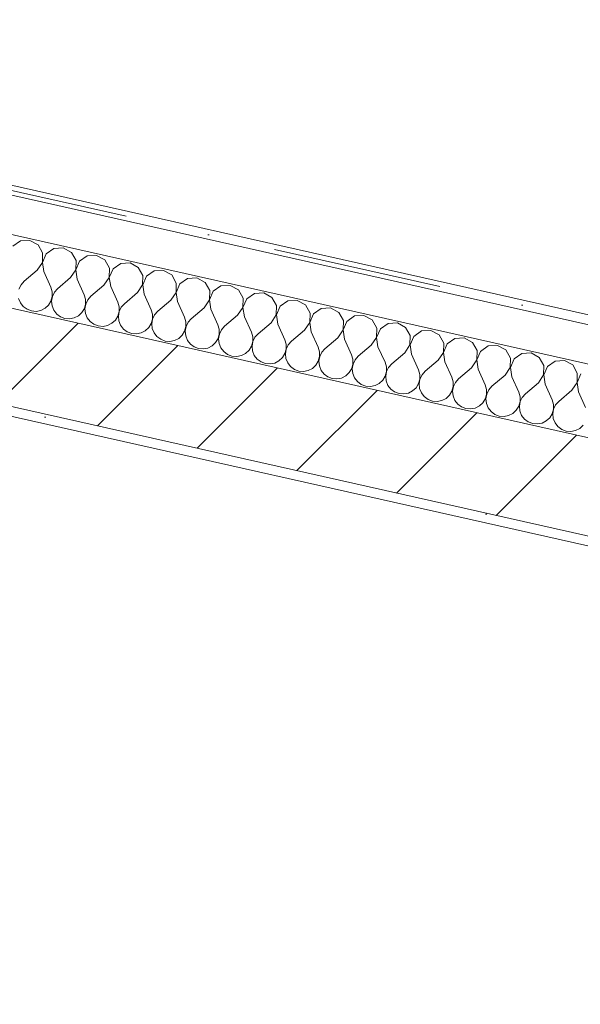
# Model space of a CAD drawing. Header units: millimetres. Extents: x -6990773 to -6682839, y 6117771 to 6220266.
# Tile 150 of 154: x -6932203 to -6931034, y 6145728 to 6147781. Entities that reach past the tile are written whole.
import ezdxf
from ezdxf.enums import TextEntityAlignment as Align

# ---------------------------------------------------------------- set-up
doc = ezdxf.new("R2010")
doc.units = ezdxf.units.MM
doc.header["$MEASUREMENT"] = 0
doc.linetypes.add('Штрихпунктирная', pattern=[670.277762, 352.777767, -176.388884, 0, -141.111112])
for name, color, linetype in [('S - МОП.АР', 7, 'Continuous'), ('АР-Чертеж-Оси_Осевые размеры.АР', 7, 'Continuous'), ('Кровля', 7, 'Continuous')]:
    doc.layers.add(name, color=color, linetype=linetype)
doc.layers.add('АР-Чертеж-Оси_Осевые размеры.АР_Ном._пера__120', color=7, linetype='Continuous', lineweight=0)
doc.layers.add('Кровля_Ном._пера__1', color=7, linetype='Continuous', lineweight=0)
doc.styles.add('РЎР“Р•РќР•Р\xa0Р\x98Р\xa0_РЎРўР\x98Р›Р¬_4', font='GOTHIC.TTF')

# ---------------------------------------------------------------- blocks, each defined once
blk = doc.blocks.new('*X47', base_point=(-6566190.3, 6562677.8))
at = {"layer": 'Кровля_Ном._пера__1', "color": 7, "linetype": 'Continuous', "lineweight": 0}
for p, q in [((-7159464.6, 6147319.5), (-7159480.6, 6147308.3)), ((-7159445.1, 6147320.6), (-7159464.6, 6147319.5)), ((-7159427.9, 6147311.3), (-7159445.1, 6147320.6)), ((-7159418.3, 6147294.3), (-7159427.9, 6147311.3)), ((-7159418.9, 6147274.8), (-7159418.3, 6147294.3)), ((-7159410.9, 6147292.7), (-7159418.6, 6147274.8)), ((-7159394.9, 6147303.9), (-7159410.9, 6147292.7)), ((-7159375.4, 6147305), (-7159394.9, 6147303.9)), ((-7159358.3, 6147295.6), (-7159375.4, 6147305)), ((-7159348.6, 6147278.7), (-7159358.3, 6147295.6)), ((-7159325.2, 6147288.2), (-7159341.2, 6147277)), ((-7159305.7, 6147289.3), (-7159325.2, 6147288.2)), ((-7159288.6, 6147280), (-7159305.7, 6147289.3)), ((-7159429.7, 6147258.6), (-7159418.9, 6147274.8)), ((-7159418.6, 6147274.8), (-7159415.8, 6147255.5)), ((-7159349.2, 6147259.2), (-7159348.6, 6147278.7)), ((-7159341.2, 6147277), (-7159348.9, 6147259.1)), ((-7159278.9, 6147263), (-7159288.6, 6147280)), ((-7159255.5, 6147272.6), (-7159271.5, 6147261.4)), ((-7159236, 6147273.6), (-7159255.5, 6147272.6)), ((-7159218.9, 6147264.3), (-7159236, 6147273.6)), ((-7159429.7, 6147258.6), (-7159456.9, 6147235.4)), ((-7159415.8, 6147255.5), (-7159401.2, 6147222.9)), ((-7159360, 6147242.9), (-7159349.2, 6147259.2)), ((-7159348.9, 6147259.1), (-7159346.1, 6147239.8)), ((-7159279.5, 6147243.5), (-7159278.9, 6147263)), ((-7159271.5, 6147261.4), (-7159279.3, 6147243.5)), ((-7159209.2, 6147247.4), (-7159218.9, 6147264.3)), ((-7159209.8, 6147227.9), (-7159209.2, 6147247.4)), ((-7159201.8, 6147245.7), (-7159209.6, 6147227.8)), ((-7159185.8, 6147256.9), (-7159201.8, 6147245.7)), ((-7159166.3, 6147258), (-7159185.8, 6147256.9)), ((-7159149.2, 6147248.7), (-7159166.3, 6147258)), ((-7159139.5, 6147231.7), (-7159149.2, 6147248.7)), ((-7159463.4, 6147228), (-7159467.7, 6147219.2)), ((-7159456.9, 6147235.4), (-7159463.4, 6147228)), ((-7159360, 6147242.9), (-7159387.2, 6147219.8)), ((-7159346.1, 6147239.8), (-7159331.5, 6147207.2)), ((-7159290.4, 6147227.3), (-7159317.5, 6147204.1)), ((-7159290.4, 6147227.3), (-7159279.5, 6147243.5)), ((-7159279.3, 6147243.5), (-7159276.4, 6147224.2)), ((-7159276.4, 6147224.2), (-7159261.8, 6147191.6)), ((-7159220.7, 6147211.6), (-7159209.8, 6147227.9)), ((-7159209.6, 6147227.8), (-7159206.7, 6147208.5)), ((-7159140.1, 6147212.2), (-7159139.5, 6147231.7)), ((-7159132.1, 6147230.1), (-7159139.9, 6147212.2)), ((-7159116.1, 6147241.3), (-7159132.1, 6147230.1)), ((-7159096.6, 6147242.3), (-7159116.1, 6147241.3)), ((-7159079.5, 6147233), (-7159096.6, 6147242.3)), ((-7159069.8, 6147216.1), (-7159079.5, 6147233)), ((-7159046.4, 6147225.6), (-7159062.4, 6147214.4)), ((-7159026.9, 6147226.7), (-7159046.4, 6147225.6)), ((-7159009.8, 6147217.4), (-7159026.9, 6147226.7)), ((-7159398.4, 6147213.4), (-7159401.2, 6147222.9)), ((-7159400.9, 6147194.1), (-7159398.3, 6147203.6)), ((-7159398, 6147203.5), (-7159399.7, 6147193.8)), ((-7159398.3, 6147203.6), (-7159398.4, 6147213.4)), ((-7159393.8, 6147212.4), (-7159398, 6147203.5)), ((-7159387.2, 6147219.8), (-7159393.8, 6147212.4)), ((-7159328.7, 6147197.8), (-7159331.5, 6147207.2)), ((-7159317.5, 6147204.1), (-7159324.1, 6147196.7)), ((-7159220.7, 6147211.6), (-7159247.8, 6147188.5)), ((-7159206.7, 6147208.5), (-7159192.1, 6147175.9)), ((-7159151, 6147196), (-7159140.1, 6147212.2)), ((-7159139.9, 6147212.2), (-7159137, 6147192.9)), ((-7159070.5, 6147196.6), (-7159069.8, 6147216.1)), ((-7159062.4, 6147214.4), (-7159070.2, 6147196.5)), ((-7159000.1, 6147200.4), (-7159009.8, 6147217.4)), ((-7158976.7, 6147210), (-7158992.7, 6147198.8)), ((-7158957.2, 6147211), (-7158976.7, 6147210)), ((-7158940.1, 6147201.7), (-7158957.2, 6147211)), ((-7159468.4, 6147199.7), (-7159464.7, 6147190.5)), ((-7159464.7, 6147190.5), (-7159458.7, 6147182.7)), ((-7159458.7, 6147182.7), (-7159450.8, 6147176.9)), ((-7159413.3, 6147179), (-7159406.1, 6147185.7)), ((-7159406.1, 6147185.7), (-7159400.9, 6147194.1)), ((-7159399.7, 6147193.8), (-7159398.7, 6147184)), ((-7159398.7, 6147184), (-7159395, 6147174.9)), ((-7159331.2, 6147178.4), (-7159328.6, 6147187.9)), ((-7159328.3, 6147187.9), (-7159330, 6147178.2)), ((-7159328.6, 6147187.9), (-7159328.7, 6147197.8)), ((-7159324.1, 6147196.7), (-7159328.3, 6147187.9)), ((-7159259, 6147182.1), (-7159261.8, 6147191.6)), ((-7159247.8, 6147188.5), (-7159254.4, 6147181.1)), ((-7159151, 6147196), (-7159178.1, 6147172.8)), ((-7159137, 6147192.9), (-7159122.4, 6147160.3)), ((-7159081.3, 6147180.3), (-7159070.5, 6147196.6)), ((-7159070.2, 6147196.5), (-7159067.3, 6147177.2)), ((-7159000.8, 6147180.9), (-7159000.1, 6147200.4)), ((-7158992.7, 6147198.8), (-7159000.5, 6147180.9)), ((-7158930.4, 6147184.8), (-7158940.1, 6147201.7)), ((-7158931.1, 6147165.3), (-7158930.4, 6147184.8)), ((-7158923, 6147183.1), (-7158930.8, 6147165.2)), ((-7158907, 6147194.3), (-7158923, 6147183.1)), ((-7158887.6, 6147195.4), (-7158907, 6147194.3)), ((-7158870.4, 6147186.1), (-7158887.6, 6147195.4)), ((-7158860.7, 6147169.1), (-7158870.4, 6147186.1)), ((-7159450.8, 6147176.9), (-7159441.6, 6147173.4)), ((-7159441.6, 6147173.4), (-7159431.7, 6147172.6)), ((-7159431.7, 6147172.6), (-7159422.1, 6147174.5)), ((-7159422.1, 6147174.5), (-7159413.3, 6147179)), ((-7159395, 6147174.9), (-7159389, 6147167.1)), ((-7159389, 6147167.1), (-7159381.1, 6147161.2)), ((-7159352.4, 6147158.8), (-7159343.6, 6147163.3)), ((-7159343.6, 6147163.3), (-7159336.4, 6147170)), ((-7159336.4, 6147170), (-7159331.2, 6147178.4)), ((-7159330, 6147178.2), (-7159329, 6147168.4)), ((-7159329, 6147168.4), (-7159325.3, 6147159.2)), ((-7159266.7, 6147154.4), (-7159261.6, 6147162.8)), ((-7159261.6, 6147162.8), (-7159258.9, 6147172.3)), ((-7159258.7, 6147172.2), (-7159260.3, 6147162.5)), ((-7159260.3, 6147162.5), (-7159259.3, 6147152.7)), ((-7159258.9, 6147172.3), (-7159259, 6147182.1)), ((-7159254.4, 6147181.1), (-7159258.7, 6147172.2)), ((-7159189.3, 6147166.5), (-7159192.1, 6147175.9)), ((-7159189.2, 6147156.6), (-7159189.3, 6147166.5)), ((-7159184.7, 6147165.4), (-7159189, 6147156.6)), ((-7159178.1, 6147172.8), (-7159184.7, 6147165.4)), ((-7159081.3, 6147180.3), (-7159108.4, 6147157.1)), ((-7159067.3, 6147177.2), (-7159052.7, 6147144.6)), ((-7159011.6, 6147164.7), (-7159038.8, 6147141.5)), ((-7159011.6, 6147164.7), (-7159000.8, 6147180.9)), ((-7159000.5, 6147180.9), (-7158997.6, 6147161.5)), ((-7158941.9, 6147149), (-7158931.1, 6147165.3)), ((-7158930.8, 6147165.2), (-7158928, 6147145.9)), ((-7158861.4, 6147149.6), (-7158860.7, 6147169.1)), ((-7158853.4, 6147167.5), (-7158861.1, 6147149.6)), ((-7158837.3, 6147178.6), (-7158853.4, 6147167.5)), ((-7158817.9, 6147179.7), (-7158837.3, 6147178.6)), ((-7158800.7, 6147170.4), (-7158817.9, 6147179.7)), ((-7158791, 6147153.5), (-7158800.7, 6147170.4)), ((-7158767.7, 6147163), (-7158783.7, 6147151.8)), ((-7158748.2, 6147164.1), (-7158767.7, 6147163)), ((-7158731, 6147154.8), (-7158748.2, 6147164.1)), ((-7159381.1, 6147161.2), (-7159371.9, 6147157.7)), ((-7159371.9, 6147157.7), (-7159362, 6147156.9)), ((-7159362, 6147156.9), (-7159352.4, 6147158.8)), ((-7159325.3, 6147159.2), (-7159319.3, 6147151.4)), ((-7159319.3, 6147151.4), (-7159311.4, 6147145.6)), ((-7159311.4, 6147145.6), (-7159302.2, 6147142.1)), ((-7159302.2, 6147142.1), (-7159292.3, 6147141.3)), ((-7159292.3, 6147141.3), (-7159282.7, 6147143.2)), ((-7159282.7, 6147143.2), (-7159273.9, 6147147.7)), ((-7159273.9, 6147147.7), (-7159266.7, 6147154.4)), ((-7159259.3, 6147152.7), (-7159255.6, 6147143.6)), ((-7159255.6, 6147143.6), (-7159249.6, 6147135.8)), ((-7159197, 6147138.7), (-7159191.9, 6147147.1)), ((-7159191.9, 6147147.1), (-7159189.2, 6147156.6)), ((-7159189, 6147156.6), (-7159190.6, 6147146.8)), ((-7159190.6, 6147146.8), (-7159189.6, 6147137)), ((-7159119.6, 6147150.8), (-7159122.4, 6147160.3)), ((-7159119.5, 6147141), (-7159119.6, 6147150.8)), ((-7159115, 6147149.8), (-7159119.3, 6147140.9)), ((-7159108.4, 6147157.1), (-7159115, 6147149.8)), ((-7159049.9, 6147135.2), (-7159052.7, 6147144.6)), ((-7158997.6, 6147161.5), (-7158983, 6147129)), ((-7158941.9, 6147149), (-7158969.1, 6147125.8)), ((-7158928, 6147145.9), (-7158913.3, 6147113.3)), ((-7158872.2, 6147133.4), (-7158861.4, 6147149.6)), ((-7158861.1, 6147149.6), (-7158858.3, 6147130.2)), ((-7158791.7, 6147134), (-7158791, 6147153.5)), ((-7158783.7, 6147151.8), (-7158791.4, 6147133.9)), ((-7158721.3, 6147137.8), (-7158731, 6147154.8)), ((-7158698, 6147147.3), (-7158714, 6147136.2)), ((-7158678.5, 6147148.4), (-7158698, 6147147.3)), ((-7158661.3, 6147139.1), (-7158678.5, 6147148.4)), ((-7159249.6, 6147135.8), (-7159241.7, 6147129.9)), ((-7159241.7, 6147129.9), (-7159232.5, 6147126.4)), ((-7159232.5, 6147126.4), (-7159222.7, 6147125.6)), ((-7159222.7, 6147125.6), (-7159213, 6147127.5)), ((-7159213, 6147127.5), (-7159204.2, 6147132)), ((-7159204.2, 6147132), (-7159197, 6147138.7)), ((-7159189.6, 6147137), (-7159186, 6147127.9)), ((-7159186, 6147127.9), (-7159179.9, 6147120.1)), ((-7159134.5, 6147116.3), (-7159127.3, 6147123)), ((-7159127.3, 6147123), (-7159122.2, 6147131.5)), ((-7159122.2, 6147131.5), (-7159119.5, 6147141)), ((-7159119.3, 6147140.9), (-7159121, 6147131.2)), ((-7159121, 6147131.2), (-7159119.9, 6147121.4)), ((-7159119.9, 6147121.4), (-7159116.3, 6147112.2)), ((-7159052.5, 6147115.8), (-7159049.9, 6147125.3)), ((-7159049.6, 6147125.3), (-7159051.3, 6147115.5)), ((-7159049.9, 6147125.3), (-7159049.9, 6147135.2)), ((-7159045.3, 6147134.1), (-7159049.6, 6147125.3)), ((-7159038.8, 6147141.5), (-7159045.3, 6147134.1)), ((-7158980.2, 6147119.5), (-7158983, 6147129)), ((-7158969.1, 6147125.8), (-7158975.6, 6147118.5)), ((-7158872.2, 6147133.4), (-7158899.4, 6147110.2)), ((-7158858.3, 6147130.2), (-7158843.6, 6147097.7)), ((-7158802.5, 6147117.7), (-7158791.7, 6147134)), ((-7158791.4, 6147133.9), (-7158788.6, 6147114.6)), ((-7158722, 6147118.3), (-7158721.3, 6147137.8)), ((-7158714, 6147136.2), (-7158721.7, 6147118.3)), ((-7158651.6, 6147122.2), (-7158661.3, 6147139.1)), ((-7158652.3, 6147102.7), (-7158651.6, 6147122.2)), ((-7158628.3, 6147131.7), (-7158644.3, 6147120.5)), ((-7158608.8, 6147132.8), (-7158628.3, 6147131.7)), ((-7158591.6, 6147123.5), (-7158608.8, 6147132.8)), ((-7158581.9, 6147106.5), (-7158591.6, 6147123.5)), ((-7159179.9, 6147120.1), (-7159172, 6147114.3)), ((-7159172, 6147114.3), (-7159162.8, 6147110.8)), ((-7159162.8, 6147110.8), (-7159153, 6147110)), ((-7159153, 6147110), (-7159143.3, 6147111.9)), ((-7159143.3, 6147111.9), (-7159134.5, 6147116.3)), ((-7159116.3, 6147112.2), (-7159110.2, 6147104.5)), ((-7159110.2, 6147104.5), (-7159102.3, 6147098.6)), ((-7159073.6, 6147096.2), (-7159064.8, 6147100.7)), ((-7159064.8, 6147100.7), (-7159057.6, 6147107.4)), ((-7159057.6, 6147107.4), (-7159052.5, 6147115.8)), ((-7159051.3, 6147115.5), (-7159050.2, 6147105.7)), ((-7159050.2, 6147105.7), (-7159046.6, 6147096.6)), ((-7158982.8, 6147100.2), (-7158980.2, 6147109.7)), ((-7158979.9, 6147109.6), (-7158981.6, 6147099.9)), ((-7158980.2, 6147109.7), (-7158980.2, 6147119.5)), ((-7158975.6, 6147118.5), (-7158979.9, 6147109.6)), ((-7158910.5, 6147103.9), (-7158913.3, 6147113.3)), ((-7158910.5, 6147094), (-7158910.5, 6147103.9)), ((-7158905.9, 6147102.8), (-7158910.2, 6147093.9)), ((-7158899.4, 6147110.2), (-7158905.9, 6147102.8)), ((-7158802.5, 6147117.7), (-7158829.7, 6147094.5)), ((-7158788.6, 6147114.6), (-7158773.9, 6147082)), ((-7158732.8, 6147102.1), (-7158760, 6147078.9)), ((-7158732.8, 6147102.1), (-7158722, 6147118.3)), ((-7158721.7, 6147118.3), (-7158718.9, 6147098.9)), ((-7158663.1, 6147086.4), (-7158652.3, 6147102.7)), ((-7158644.3, 6147120.5), (-7158652, 6147102.6)), ((-7158652, 6147102.6), (-7158649.2, 6147083.3)), ((-7158582.6, 6147087), (-7158581.9, 6147106.5)), ((-7158574.6, 6147104.9), (-7158582.3, 6147086.9)), ((-7158558.6, 6147116), (-7158574.6, 6147104.9)), ((-7158539.1, 6147117.1), (-7158558.6, 6147116)), ((-7158521.9, 6147107.8), (-7158539.1, 6147117.1)), ((-7158512.2, 6147090.9), (-7158521.9, 6147107.8)), ((-7158469.4, 6147101.5), (-7158488.9, 6147100.4)), ((-7158452.2, 6147092.2), (-7158469.4, 6147101.5)), ((-7159102.3, 6147098.6), (-7159093.1, 6147095.1)), ((-7159093.1, 6147095.1), (-7159083.3, 6147094.3)), ((-7159083.3, 6147094.3), (-7159073.6, 6147096.2)), ((-7159046.6, 6147096.6), (-7159040.5, 6147088.8)), ((-7159040.5, 6147088.8), (-7159032.6, 6147082.9)), ((-7159032.6, 6147082.9), (-7159023.4, 6147079.5)), ((-7159013.6, 6147078.7), (-7159003.9, 6147080.6)), ((-7159003.9, 6147080.6), (-7158995.1, 6147085)), ((-7158995.1, 6147085), (-7158987.9, 6147091.7)), ((-7158987.9, 6147091.7), (-7158982.8, 6147100.2)), ((-7158981.6, 6147099.9), (-7158980.5, 6147090.1)), ((-7158980.5, 6147090.1), (-7158976.9, 6147080.9)), ((-7158976.9, 6147080.9), (-7158970.9, 6147073.1)), ((-7158918.2, 6147076.1), (-7158913.1, 6147084.5)), ((-7158913.1, 6147084.5), (-7158910.5, 6147094)), ((-7158910.2, 6147093.9), (-7158911.9, 6147084.2)), ((-7158911.9, 6147084.2), (-7158910.9, 6147074.4)), ((-7158840.8, 6147088.2), (-7158843.6, 6147097.7)), ((-7158840.8, 6147078.4), (-7158840.8, 6147088.2)), ((-7158836.2, 6147087.2), (-7158840.5, 6147078.3)), ((-7158829.7, 6147094.5), (-7158836.2, 6147087.2)), ((-7158771.2, 6147072.6), (-7158773.9, 6147082)), ((-7158718.9, 6147098.9), (-7158704.2, 6147066.4)), ((-7158663.1, 6147086.4), (-7158690.3, 6147063.2)), ((-7158649.2, 6147083.3), (-7158634.5, 6147050.7)), ((-7158593.4, 6147070.8), (-7158582.6, 6147087)), ((-7158582.3, 6147086.9), (-7158579.5, 6147067.6)), ((-7158512.9, 6147071.4), (-7158512.2, 6147090.9)), ((-7158504.9, 6147089.2), (-7158512.6, 6147071.3)), ((-7158488.9, 6147100.4), (-7158504.9, 6147089.2)), ((-7158442.6, 6147075.2), (-7158452.2, 6147092.2)), ((-7158419.2, 6147084.7), (-7158435.2, 6147073.6)), ((-7158399.7, 6147085.8), (-7158419.2, 6147084.7)), ((-7158382.6, 6147076.5), (-7158399.7, 6147085.8)), ((-7159023.4, 6147079.5), (-7159013.6, 6147078.7)), ((-7158970.9, 6147073.1), (-7158962.9, 6147067.3)), ((-7158962.9, 6147067.3), (-7158953.7, 6147063.8)), ((-7158953.7, 6147063.8), (-7158943.9, 6147063)), ((-7158943.9, 6147063), (-7158934.2, 6147064.9)), ((-7158934.2, 6147064.9), (-7158925.4, 6147069.4)), ((-7158925.4, 6147069.4), (-7158918.2, 6147076.1)), ((-7158910.9, 6147074.4), (-7158907.2, 6147065.3)), ((-7158907.2, 6147065.3), (-7158901.2, 6147057.5)), ((-7158855.7, 6147053.7), (-7158848.5, 6147060.4)), ((-7158848.5, 6147060.4), (-7158843.4, 6147068.9)), ((-7158843.4, 6147068.9), (-7158840.8, 6147078.4)), ((-7158840.5, 6147078.3), (-7158842.2, 6147068.6)), ((-7158842.2, 6147068.6), (-7158841.2, 6147058.8)), ((-7158773.7, 6147053.2), (-7158771.1, 6147062.7)), ((-7158770.8, 6147062.6), (-7158772.5, 6147052.9)), ((-7158771.1, 6147062.7), (-7158771.2, 6147072.6)), ((-7158766.5, 6147071.5), (-7158770.8, 6147062.6)), ((-7158760, 6147078.9), (-7158766.5, 6147071.5)), ((-7158701.5, 6147056.9), (-7158704.2, 6147066.4)), ((-7158690.3, 6147063.2), (-7158696.8, 6147055.9)), ((-7158593.4, 6147070.8), (-7158620.6, 6147047.6)), ((-7158579.5, 6147067.6), (-7158564.8, 6147035.1)), ((-7158523.7, 6147055.1), (-7158512.9, 6147071.4)), ((-7158512.6, 6147071.3), (-7158509.8, 6147052)), ((-7158443.2, 6147055.7), (-7158442.6, 6147075.2)), ((-7158435.2, 6147073.6), (-7158442.9, 6147055.6)), ((-7158372.9, 6147059.6), (-7158382.6, 6147076.5)), ((-7158373.5, 6147040.1), (-7158372.9, 6147059.6)), ((-7158349.5, 6147069.1), (-7158365.5, 6147057.9)), ((-7158330, 6147070.2), (-7158349.5, 6147069.1)), ((-7158312.9, 6147060.9), (-7158330, 6147070.2)), ((-7158303.2, 6147043.9), (-7158312.9, 6147060.9)), ((-7158901.2, 6147057.5), (-7158893.2, 6147051.6)), ((-7158893.2, 6147051.6), (-7158884, 6147048.2)), ((-7158884, 6147048.2), (-7158874.2, 6147047.4)), ((-7158874.2, 6147047.4), (-7158864.5, 6147049.3)), ((-7158864.5, 6147049.3), (-7158855.7, 6147053.7)), ((-7158841.2, 6147058.8), (-7158837.5, 6147049.6)), ((-7158837.5, 6147049.6), (-7158831.5, 6147041.8)), ((-7158831.5, 6147041.8), (-7158823.5, 6147036)), ((-7158786, 6147038.1), (-7158778.8, 6147044.8)), ((-7158778.8, 6147044.8), (-7158773.7, 6147053.2)), ((-7158772.5, 6147052.9), (-7158771.5, 6147043.1)), ((-7158771.5, 6147043.1), (-7158767.8, 6147034)), ((-7158704, 6147037.6), (-7158701.4, 6147047.1)), ((-7158701.1, 6147047), (-7158702.8, 6147037.3)), ((-7158701.4, 6147047.1), (-7158701.5, 6147056.9)), ((-7158696.8, 6147055.9), (-7158701.1, 6147047)), ((-7158631.8, 6147041.3), (-7158634.5, 6147050.7)), ((-7158631.7, 6147031.4), (-7158631.8, 6147041.3)), ((-7158627.1, 6147040.2), (-7158631.4, 6147031.3)), ((-7158620.6, 6147047.6), (-7158627.1, 6147040.2)), ((-7158523.7, 6147055.1), (-7158550.9, 6147031.9)), ((-7158509.8, 6147052), (-7158495.1, 6147019.4)), ((-7158454, 6147039.5), (-7158481.2, 6147016.3)), ((-7158454, 6147039.5), (-7158443.2, 6147055.7)), ((-7158442.9, 6147055.6), (-7158440.1, 6147036.3)), ((-7158384.3, 6147023.8), (-7158373.5, 6147040.1)), ((-7158365.5, 6147057.9), (-7158373.2, 6147040)), ((-7158373.2, 6147040), (-7158370.4, 6147020.7)), ((-7158303.8, 6147024.4), (-7158303.2, 6147043.9)), ((-7158295.8, 6147042.3), (-7158303.6, 6147024.3)), ((-7158823.5, 6147036), (-7158814.3, 6147032.5)), ((-7158814.3, 6147032.5), (-7158804.5, 6147031.7)), ((-7158804.5, 6147031.7), (-7158794.8, 6147033.6)), ((-7158794.8, 6147033.6), (-7158786, 6147038.1)), ((-7158767.8, 6147034), (-7158761.8, 6147026.2)), ((-7158761.8, 6147026.2), (-7158753.8, 6147020.3)), ((-7158753.8, 6147020.3), (-7158744.6, 6147016.9)), ((-7158725.1, 6147018), (-7158716.4, 6147022.4)), ((-7158716.4, 6147022.4), (-7158709.1, 6147029.1)), ((-7158709.1, 6147029.1), (-7158704, 6147037.6)), ((-7158702.8, 6147037.3), (-7158701.8, 6147027.5)), ((-7158701.8, 6147027.5), (-7158698.1, 6147018.3)), ((-7158639.4, 6147013.5), (-7158634.3, 6147021.9)), ((-7158634.3, 6147021.9), (-7158631.7, 6147031.4)), ((-7158631.4, 6147031.3), (-7158633.1, 6147021.6)), ((-7158633.1, 6147021.6), (-7158632.1, 6147011.8)), ((-7158562.1, 6147025.6), (-7158564.8, 6147035.1)), ((-7158562, 6147015.8), (-7158562.1, 6147025.6)), ((-7158557.4, 6147024.6), (-7158561.7, 6147015.7)), ((-7158550.9, 6147031.9), (-7158557.4, 6147024.6)), ((-7158492.4, 6147010), (-7158495.1, 6147019.4)), ((-7158440.1, 6147036.3), (-7158425.5, 6147003.8)), ((-7158384.3, 6147023.8), (-7158411.5, 6147000.6)), ((-7158370.4, 6147020.7), (-7158355.8, 6146988.1)), ((-7158314.7, 6147008.2), (-7158303.8, 6147024.4)), ((-7158303.6, 6147024.3), (-7158300.7, 6147005)), ((-7158744.6, 6147016.9), (-7158734.8, 6147016.1)), ((-7158734.8, 6147016.1), (-7158725.1, 6147018)), ((-7158698.1, 6147018.3), (-7158692.1, 6147010.5)), ((-7158692.1, 6147010.5), (-7158684.2, 6147004.7)), ((-7158684.2, 6147004.7), (-7158674.9, 6147001.2)), ((-7158674.9, 6147001.2), (-7158665.1, 6147000.4)), ((-7158665.1, 6147000.4), (-7158655.4, 6147002.3)), ((-7158655.4, 6147002.3), (-7158646.7, 6147006.8)), ((-7158646.7, 6147006.8), (-7158639.4, 6147013.5)), ((-7158632.1, 6147011.8), (-7158628.4, 6147002.7)), ((-7158628.4, 6147002.7), (-7158622.4, 6146994.9)), ((-7158569.7, 6146997.8), (-7158564.6, 6147006.3)), ((-7158564.6, 6147006.3), (-7158562, 6147015.8)), ((-7158561.7, 6147015.7), (-7158563.4, 6147006)), ((-7158563.4, 6147006), (-7158562.4, 6146996.2)), ((-7158494.9, 6146990.6), (-7158492.3, 6147000.1)), ((-7158492, 6147000), (-7158493.7, 6146990.3)), ((-7158492.3, 6147000.1), (-7158492.4, 6147010)), ((-7158487.8, 6147008.9), (-7158492, 6147000)), ((-7158481.2, 6147016.3), (-7158487.8, 6147008.9)), ((-7158422.7, 6146994.3), (-7158425.5, 6147003.8)), ((-7158411.5, 6147000.6), (-7158418.1, 6146993.3)), ((-7158314.7, 6147008.2), (-7158341.8, 6146985)), ((-7158300.7, 6147005), (-7158286.1, 6146972.5)), ((-7158622.4, 6146994.9), (-7158614.5, 6146989)), ((-7158614.5, 6146989), (-7158605.2, 6146985.6)), ((-7158605.2, 6146985.6), (-7158595.4, 6146984.8)), ((-7158595.4, 6146984.8), (-7158585.8, 6146986.7)), ((-7158585.8, 6146986.7), (-7158577, 6146991.1)), ((-7158577, 6146991.1), (-7158569.7, 6146997.8)), ((-7158562.4, 6146996.2), (-7158558.7, 6146987)), ((-7158558.7, 6146987), (-7158552.7, 6146979.2)), ((-7158552.7, 6146979.2), (-7158544.8, 6146973.4)), ((-7158507.3, 6146975.5), (-7158500.1, 6146982.2)), ((-7158500.1, 6146982.2), (-7158494.9, 6146990.6)), ((-7158493.7, 6146990.3), (-7158492.7, 6146980.5)), ((-7158492.7, 6146980.5), (-7158489, 6146971.4)), ((-7158425.2, 6146975), (-7158422.6, 6146984.4)), ((-7158422.3, 6146984.4), (-7158424, 6146974.7)), ((-7158422.6, 6146984.4), (-7158422.7, 6146994.3)), ((-7158418.1, 6146993.3), (-7158422.3, 6146984.4)), ((-7158353, 6146978.7), (-7158355.8, 6146988.1)), ((-7158352.9, 6146968.8), (-7158353, 6146978.7)), ((-7158348.4, 6146977.6), (-7158352.6, 6146968.7)), ((-7158341.8, 6146985), (-7158348.4, 6146977.6)), ((-7158544.8, 6146973.4), (-7158535.5, 6146969.9)), ((-7158535.5, 6146969.9), (-7158525.7, 6146969.1)), ((-7158525.7, 6146969.1), (-7158516.1, 6146971)), ((-7158516.1, 6146971), (-7158507.3, 6146975.5)), ((-7158489, 6146971.4), (-7158483, 6146963.6)), ((-7158483, 6146963.6), (-7158475.1, 6146957.7)), ((-7158475.1, 6146957.7), (-7158465.9, 6146954.3)), ((-7158446.4, 6146955.4), (-7158437.6, 6146959.8)), ((-7158437.6, 6146959.8), (-7158430.4, 6146966.5)), ((-7158430.4, 6146966.5), (-7158425.2, 6146975)), ((-7158424, 6146974.7), (-7158423, 6146964.9)), ((-7158423, 6146964.9), (-7158419.3, 6146955.7)), ((-7158360.7, 6146950.9), (-7158355.6, 6146959.3)), ((-7158355.6, 6146959.3), (-7158352.9, 6146968.8)), ((-7158352.6, 6146968.7), (-7158354.3, 6146959)), ((-7158354.3, 6146959), (-7158353.3, 6146949.2)), ((-7158465.9, 6146954.3), (-7158456, 6146953.5)), ((-7158456, 6146953.5), (-7158446.4, 6146955.4)), ((-7158419.3, 6146955.7), (-7158413.3, 6146947.9)), ((-7158413.3, 6146947.9), (-7158405.4, 6146942.1)), ((-7158405.4, 6146942.1), (-7158396.2, 6146938.6)), ((-7158396.2, 6146938.6), (-7158386.3, 6146937.8)), ((-7158386.3, 6146937.8), (-7158376.7, 6146939.7)), ((-7158376.7, 6146939.7), (-7158367.9, 6146944.2)), ((-7158367.9, 6146944.2), (-7158360.7, 6146950.9)), ((-7158353.3, 6146949.2), (-7158349.6, 6146940.1)), ((-7158349.6, 6146940.1), (-7158343.6, 6146932.3)), ((-7158343.6, 6146932.3), (-7158335.7, 6146926.4)), ((-7158335.7, 6146926.4), (-7158326.5, 6146923)), ((-7158326.5, 6146923), (-7158316.6, 6146922.2)), ((-7158316.6, 6146922.2), (-7158307, 6146924.1)), ((-7158307, 6146924.1), (-7158298.2, 6146928.5)), ((-7158298.2, 6146928.5), (-7158291, 6146935.2))]:
    blk.add_line(p, q, dxfattribs=at)
blk = doc.blocks.new('Стена_15_6', base_point=(-7157089.2, 6146436.5))
at = {"layer": 'Кровля', "linetype": 'Continuous', "lineweight": 0, "true_color": 0x000000}
h = blk.add_hatch(dxfattribs=at)
h.set_pattern_fill('БЛОКИ_БЕТОННЫЕ_ЭФФЕКТИВН_77', color=18, style=0, pattern_type=2)
h.set_pattern_definition([(45, (-6566190.34, 6562677.8), (-127.27922, 127.27922), [])])
h.paths.add_polyline_path([(-7160679.8, 6147242.8), (-7157186.8, 6146458.4), (-7157143, 6146653.5), (-7160636, 6147438)])
h = blk.add_hatch(dxfattribs=at)
h.set_pattern_fill('ШТУКАТУРКА__ГИПС_01_0006', color=18, style=0, pattern_type=2)
h.set_pattern_definition([(45, (-6566190.34, 6563027.8), (-111.369318, 111.369318), [0, -105, 0, -157.5]), (110, (-6565840.34, 6563027.8), (148.001588, 53.868173), [0, -77, 0, -133])])
h.paths.add_polyline_path([(-7160664.7, 6147218.9), (-7157210.7, 6146443.2), (-7157206.3, 6146462.8), (-7160660.3, 6147238.5)])
at = {"layer": 'Кровля_Ном._пера__1', "color": 7, "linetype": 'Continuous', "lineweight": 0}
for p, q in [((-7156751.1, 6146801.2), (-7160927.1, 6147739.1)), ((-7156915, 6146756), (-7160798.3, 6147628.2))]:
    blk.add_line(p, q, dxfattribs=at)
at = {"layer": 'Кровля_Ном._пера__1', "color": 7, "linetype": 'Continuous', "lineweight": 15}
for p, q in [((-7157143, 6146653.5), (-7160636, 6147438)), ((-7160660.3, 6147238.5), (-7157186.8, 6146458.4))]:
    blk.add_line(p, q, dxfattribs=at)
at = {"layer": 'Кровля_Ном._пера__1', "color": 7, "linetype": 'Continuous', "lineweight": 0, "flags": 128}
for points in [[(-7156649.1, 6146798.8), (-7161000.8, 6147776.1)], [(-7160664.7, 6147218.9), (-7157210.7, 6146443.2)]]:
    blk.add_lwpolyline(points, dxfattribs=at)
at = {"layer": 'Кровля', "color": 7, "lineweight": 0}
blk.add_blockref('*X47', (-6566190.3, 6562677.8), dxfattribs=at)
blk = doc.blocks.new('Стандартный Маркер Сетки[86]_1', base_point=(-6986281.9, 6159566.7))
at = {"layer": 'АР-Чертеж-Оси_Осевые размеры.АР_Ном._пера__120', "color": 7, "linetype": 'Штрихпунктирная', "lineweight": 0}
blk.add_line((-6985306.2, 6159347.6), (-6906365, 6141617.8), dxfattribs=at)
at = {"layer": 'АР-Чертеж-Оси_Осевые размеры.АР_Ном._пера__120', "color": 7, "lineweight": 0, "style": 'РЎР“Р•РќР•Р\xa0Р\x98Р\xa0_РЎРўР\x98Р›Р¬_4'}
for tag, p in [('AC_MarkerText_1_0', (-6986699.8, 6159857.4)), ('AC_MarkerText_1_1', (-6904831.5, 6141470.2))]:
    blk.add_attdef(tag, text='', height=350, rotation=347.3417, dxfattribs=at).set_placement(p, align=Align.TOP_CENTER)
blk = doc.blocks.new('Стандартный Маркер Сетки[91]_1', base_point=(-6986281.9, 6159566.7))
at = {"layer": 'АР-Чертеж-Оси_Осевые размеры.АР_Ном._пера__120', "color": 7, "linetype": 'Штрихпунктирная', "lineweight": 0}
blk.add_line((-6985306.2, 6159347.6), (-6906365, 6141617.8), dxfattribs=at)
at = {"layer": 'АР-Чертеж-Оси_Осевые размеры.АР_Ном._пера__120', "color": 7, "lineweight": 0, "style": 'РЎР“Р•РќР•Р\xa0Р\x98Р\xa0_РЎРўР\x98Р›Р¬_4'}
for tag, p in [('AC_MarkerText_1_0', (-6986699.8, 6159857.4)), ('AC_MarkerText_1_1', (-6904831.5, 6141470.2))]:
    blk.add_attdef(tag, text='', height=350, rotation=347.3417, dxfattribs=at).set_placement(p, align=Align.TOP_CENTER)
blk = doc.blocks.new('Стандартный Маркер Сетки[95]_1', base_point=(-6986281.9, 6159566.7))
at = {"layer": 'АР-Чертеж-Оси_Осевые размеры.АР_Ном._пера__120', "color": 7, "linetype": 'Штрихпунктирная', "lineweight": 0}
blk.add_line((-6985306.2, 6159347.6), (-6906365, 6141617.8), dxfattribs=at)
at = {"layer": 'АР-Чертеж-Оси_Осевые размеры.АР_Ном._пера__120', "color": 7, "lineweight": 0, "style": 'РЎР“Р•РќР•Р\xa0Р\x98Р\xa0_РЎРўР\x98Р›Р¬_4'}
for tag, p in [('AC_MarkerText_1_0', (-6986699.8, 6159857.4)), ('AC_MarkerText_1_1', (-6904831.5, 6141470.2))]:
    blk.add_attdef(tag, text='', height=350, rotation=347.3417, dxfattribs=at).set_placement(p, align=Align.TOP_CENTER)
blk = doc.blocks.new('Стандартный Маркер Сетки[101]_1', base_point=(-6986281.9, 6159566.7))
at = {"layer": 'АР-Чертеж-Оси_Осевые размеры.АР_Ном._пера__120', "color": 7, "linetype": 'Штрихпунктирная', "lineweight": 0}
blk.add_line((-6985306.2, 6159347.6), (-6906365, 6141617.8), dxfattribs=at)
at = {"layer": 'АР-Чертеж-Оси_Осевые размеры.АР_Ном._пера__120', "color": 7, "lineweight": 0, "style": 'РЎР“Р•РќР•Р\xa0Р\x98Р\xa0_РЎРўР\x98Р›Р¬_4'}
for tag, p in [('AC_MarkerText_1_0', (-6986699.8, 6159857.4)), ('AC_MarkerText_1_1', (-6904831.5, 6141470.2))]:
    blk.add_attdef(tag, text='', height=350, rotation=347.3417, dxfattribs=at).set_placement(p, align=Align.TOP_CENTER)

msp = doc.modelspace()

# ---------------------------------------------------------------- linework, layer by layer
at = {"layer": 'S - МОП.АР', "color": 254, "linetype": 'Continuous', "lineweight": 0, "true_color": 0xd1c7d6, "flags": 128}
msp.add_lwpolyline([(-6927142.3, 6143691.7), (-6930167, 6144371), (-6930513.2, 6142829.3), (-6930747.4, 6142881.9), (-6930401.1, 6144423.6), (-6929947.6, 6146443.2), (-6933401.5, 6147218.9), (-6933705, 6145867.6), (-6935725.4, 6136871.6), (-6936799.1, 6132090.7)], dxfattribs=at)

# ---------------------------------------------------------------- block references
at = {"layer": 'АР-Чертеж-Оси_Осевые размеры.АР', "color": 8, "linetype": 'Continuous', "lineweight": 15}
for name in ['Стандартный Маркер Сетки[86]_1', 'Стандартный Маркер Сетки[91]_1', 'Стандартный Маркер Сетки[95]_1', 'Стандартный Маркер Сетки[101]_1']:
    msp.add_blockref(name, (-6986281.9, 6159566.7), dxfattribs=at)
at = {"layer": 'Кровля', "color": 7, "lineweight": 0}
msp.add_blockref('Стена_15_6', (-6929826.1, 6146436.5), dxfattribs=at)

doc.saveas('drawing.dxf')
